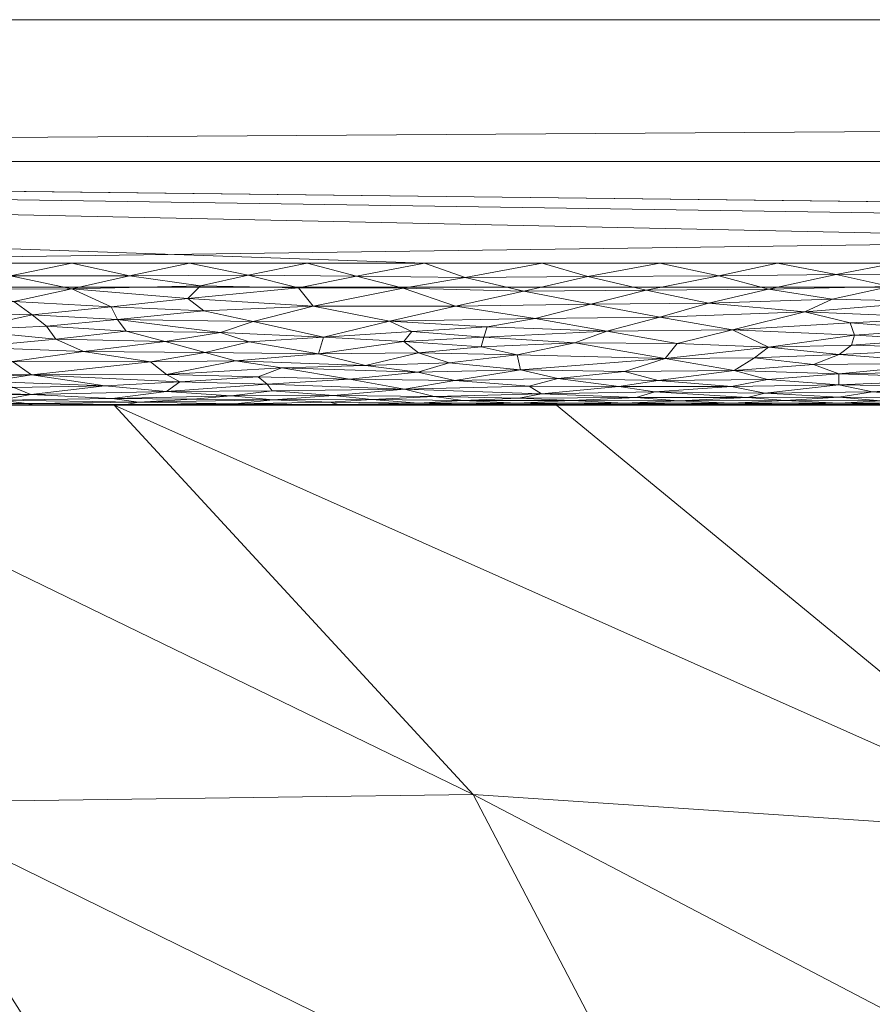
# Model space of a CAD drawing. Header units: millimetres. Extents: x -300 to 300, y 0 to 450.
# Tile 106 of 256: x -244 to -232, y 436 to 450. Entities that reach past the tile are written whole.
import ezdxf

# ---------------------------------------------------------------- set-up
doc = ezdxf.new("R2010")
doc.units = ezdxf.units.MM
doc.layers.add('A-GENM', color=13, linetype='Continuous')

# ---------------------------------------------------------------- blocks, each defined once
blk = doc.blocks.new('MODEL_CCAS0420-1080410R0 - MODEL_CCAS0420-1080410R0-453240-Preview')
at = {"layer": 'A-GENM', "lineweight": 9}
mesh = blk.add_polyface(dxfattribs=at)
corners = [(-296.159, -20, -110), (-295.657, -15.55, -110), (-294.177, -11.323, -110), (-291.793, -7.531, -110), (-288.625, -4.364, -110), (-284.831, -1.981, -110), (-280.602, -0.502, -110), (-276.147, 0, -110), (276.147, 0, -110), (280.596, -0.501, -110), (284.825, -1.978, -110), (288.619, -4.359, -110), (291.788, -7.525, -110), (294.174, -11.316, -110), (295.656, -15.545, -110), (296.159, -20, -110), (296.159, -426.171, -110), (295.658, -430.617, -110), (294.182, -434.842, -110), (291.802, -438.632, -110), (288.638, -441.797, -110), (284.848, -444.179, -110), (280.622, -445.657, -110), (276.171, -446.159, -110), (-276.171, -446.159, -110), (-280.617, -445.658, -110), (-284.842, -444.182, -110), (-288.632, -441.802, -110), (-291.797, -438.638, -110), (-294.179, -434.848, -110), (-295.657, -430.622, -110), (-296.159, -426.171, -110)]
mesh.append_faces([[corners[k] for k in face] for face in [(15, 12, 13, 14)]], dxfattribs={"vtx0": -1})
mesh.append_faces([[corners[k] for k in face] for face in [(16, 8, 15)]], dxfattribs={"vtx0": -1, "vtx1": -1})
mesh.append_faces([[corners[k] for k in face] for face in [(24, 31, 7, 8)]], dxfattribs={"vtx0": -1, "vtx1": -1, "vtx3": -1})
mesh.append_faces([[corners[k] for k in face] for face in [(31, 24, 25, 30), (18, 21, 22, 17), (17, 22, 23, 16)]], dxfattribs={"vtx0": -1, "vtx2": -1})
mesh.append_faces([[corners[k] for k in face] for face in [(0, 3, 4, 5), (0, 5, 6, 7)]], dxfattribs={"vtx0": -1, "vtx3": -1})
mesh.append_faces([[corners[k] for k in face] for face in [(28, 29, 27)]], dxfattribs={"vtx1": -1})
mesh.append_faces([[corners[k] for k in face] for face in [(25, 26, 30), (11, 12, 15, 10), (9, 10, 15, 8), (31, 0, 7)]], dxfattribs={"vtx1": -1, "vtx2": -1})
mesh.append_faces([[corners[k] for k in face] for face in [(23, 24, 8, 16)]], dxfattribs={"vtx1": -1, "vtx2": -1, "vtx3": -1})
mesh.append_faces([[corners[k] for k in face] for face in [(26, 27, 29, 30)]], dxfattribs={"vtx1": -1, "vtx3": -1})
mesh.append_faces([[corners[k] for k in face] for face in [(19, 20, 21, 18)]], dxfattribs={"vtx2": -1})
mesh.append_faces([[corners[k] for k in face] for face in [(0, 1, 2, 3)]], dxfattribs={"vtx3": -1})
mesh = blk.add_polyface(dxfattribs=at)
corners = [(-279.918, -2), (-292.651, -7.27), (-297.929, -20), (-297.929, -224.97), (-297.929, -429.94), (-292.661, -442.661), (-279.94, -447.929), (0, -447.929), (279.94, -447.929), (292.661, -442.661), (297.929, -429.94), (297.929, -224.97), (297.929, -20), (292.651, -7.27), (279.918, -2), (0, -2), (0, -3.5), (13.257, -3.5), (26.515, -3.5), (39.772, -3.5), (53.029, -3.5), (66.287, -3.5), (79.544, -3.5), (92.801, -3.5), (106.059, -3.5), (119.316, -3.5), (132.573, -3.5), (145.831, -3.5), (159.088, -3.5), (172.345, -3.5), (185.603, -3.5), (198.86, -3.5), (212.117, -3.5), (225.375, -3.5), (238.632, -3.5), (251.889, -3.5), (265.147, -3.5), (278.404, -3.5), (291.028, -7.487), (296.497, -19.511), (296.5, -32.769), (296.5, -46.026), (296.5, -59.283), (296.5, -72.541), (296.5, -85.798), (296.5, -99.055), (296.5, -112.313), (296.5, -125.57), (296.5, -138.827), (296.5, -152.085), (296.5, -165.342), (296.5, -178.599), (296.5, -191.857), (296.5, -205.114), (296.5, -218.371), (296.5, -231.629), (296.5, -244.886), (296.5, -258.143), (296.499, -271.401), (296.499, -284.658), (296.499, -297.915), (296.499, -311.173), (296.499, -324.43), (296.499, -337.687), (296.5, -350.945), (296.5, -364.202), (296.5, -377.459), (296.5, -390.717), (296.5, -403.974), (296.5, -417.231), (296.497, -430.489), (291.028, -442.513), (278.404, -446.5), (265.147, -446.5), (251.889, -446.5), (238.632, -446.5), (225.375, -446.5), (212.117, -446.5), (198.86, -446.5), (185.603, -446.5), (172.345, -446.5), (159.088, -446.5), (145.831, -446.5), (132.573, -446.5), (119.316, -446.5), (106.059, -446.5), (92.801, -446.5), (79.544, -446.5), (66.287, -446.5), (53.029, -446.5), (39.772, -446.5), (26.515, -446.5), (13.257, -446.5), (0, -446.5), (-12.926, -446.5), (-25.852, -446.5), (-38.777, -446.5), (-51.703, -446.5), (-64.629, -446.5), (-77.555, -446.5), (-90.48, -446.5), (-103.406, -446.5), (-116.332, -446.5), (-129.258, -446.5), (-142.183, -446.5), (-155.109, -446.5), (-168.035, -446.5), (-180.961, -446.5), (-193.887, -446.5), (-206.812, -446.5), (-219.738, -446.5), (-232.664, -446.5), (-245.59, -446.5), (-258.515, -446.5), (-271.441, -446.5), (-284.356, -445.968), (-294.544, -438.124), (-296.5, -425.35), (-296.5, -412.424), (-296.5, -399.498), (-296.5, -386.572), (-296.5, -373.646), (-296.5, -360.721), (-296.5, -347.795), (-296.499, -334.869), (-296.499, -321.943), (-296.499, -309.018), (-296.499, -296.092), (-296.499, -283.166), (-296.499, -270.24), (-296.5, -257.315), (-296.5, -244.389), (-296.5, -231.463), (-296.5, -218.537), (-296.5, -205.611), (-296.5, -192.686), (-296.5, -179.76), (-296.5, -166.834), (-296.5, -153.908), (-296.5, -140.983), (-296.5, -128.057), (-296.5, -115.131), (-296.5, -102.205), (-296.5, -89.28), (-296.5, -76.354), (-296.5, -63.428), (-296.5, -50.502), (-296.5, -37.576), (-296.5, -24.651), (-294.544, -11.876), (-284.356, -4.032), (-271.441, -3.5), (-258.515, -3.5), (-245.59, -3.5), (-232.664, -3.5), (-219.738, -3.5), (-206.812, -3.5), (-193.887, -3.5), (-180.961, -3.5), (-168.035, -3.5), (-155.109, -3.5), (-142.183, -3.5), (-129.258, -3.5), (-116.332, -3.5), (-103.406, -3.5), (-90.48, -3.5), (-77.555, -3.5), (-64.629, -3.5), (-51.703, -3.5), (-38.777, -3.5), (-25.852, -3.5), (-12.926, -3.5), (-294.538, -438.129), (-294.547, -438.108)]
mesh.append_faces([[corners[k] for k in face] for face in [(116, 172, 173)]])
mesh.append_faces([[corners[k] for k in face] for face in [(118, 4, 117), (6, 115, 5), (115, 6, 114), (7, 104, 6), (1, 150, 0), (151, 0, 150)]], dxfattribs={"vtx0": -1, "vtx1": -1})
mesh.append_faces([[corners[k] for k in face] for face in [(4, 124, 125), (7, 99, 100), (2, 148, 149), (149, 1, 2), (2, 141, 142), (0, 151, 152), (0, 160, 161, 15), (15, 165, 166), (15, 170, 171), (8, 81, 82, 7), (8, 72, 73), (11, 61, 62, 10), (12, 46, 47, 11), (38, 13, 14, 37), (13, 38, 39, 12)]], dxfattribs={"vtx0": -1, "vtx2": -1})
mesh.append_faces([[corners[k] for k in face] for face in [(4, 118, 119, 120), (4, 120, 121, 122), (3, 128, 129, 130), (3, 130, 131, 132), (3, 138, 139, 140), (0, 154, 155, 156), (0, 156, 157, 158), (15, 161, 162, 163), (15, 163, 164, 165), (8, 73, 74, 75), (7, 86, 87, 88), (7, 83, 84, 85), (10, 68, 69, 70), (11, 55, 56, 57), (14, 28, 29, 30), (14, 32, 33, 34), (15, 19, 20, 21), (12, 44, 45, 46), (11, 49, 50, 51), (11, 47, 48, 49), (12, 39, 40, 41)]], dxfattribs={"vtx0": -1, "vtx3": -1})
mesh.append_faces([[corners[k] for k in face] for face in [(123, 124, 4, 122), (127, 128, 3, 126), (113, 114, 6, 112), (111, 112, 6, 110), (109, 110, 6, 108), (107, 108, 6, 106), (96, 97, 7, 95), (105, 106, 6, 104), (103, 104, 7, 102), (101, 102, 7, 100), (98, 99, 7, 97), (94, 95, 7, 93), (135, 136, 3, 134), (137, 138, 3, 136), (133, 134, 3, 132), (145, 146, 2, 144), (147, 148, 2, 146), (143, 144, 2, 142), (149, 150, 1), (153, 154, 0, 152), (159, 160, 0, 158), (169, 170, 15, 168), (167, 168, 15, 166), (78, 79, 8, 77), (80, 81, 8, 79), (76, 77, 8, 75), (91, 92, 7, 90), (89, 90, 7, 88), (85, 86, 7), (82, 83, 7), (67, 68, 10, 66), (65, 66, 10, 64), (60, 61, 11, 59), (58, 59, 11, 57), (63, 64, 10, 62), (54, 55, 11, 53), (26, 27, 15, 25), (31, 32, 14, 30), (16, 17, 15, 171), (18, 19, 15, 17), (24, 25, 15, 23), (22, 23, 15, 21), (34, 35, 14), (52, 53, 11, 51), (36, 37, 14, 35), (42, 43, 12, 41), (43, 44, 12), (92, 93, 7)]], dxfattribs={"vtx1": -1, "vtx2": -1})
mesh.append_faces([[corners[k] for k in face] for face in [(3, 4, 125, 126), (2, 3, 140, 141), (71, 72, 8, 9), (70, 71, 9, 10), (27, 28, 14, 15)]], dxfattribs={"vtx1": -1, "vtx3": -1})
mesh.append_faces([[corners[k] for k in face] for face in [(4, 173, 117), (115, 172, 5)]], dxfattribs={"vtx2": -1})
mesh = blk.add_polyface(dxfattribs=at)
corners = [(246.015, -427.142, -45.919), (254.831, -427.556, -44.99), (242.686, -421.986, -58.013), (227.978, -422.02, -58.009), (231.488, -427.613, -44.788), (239.455, -427.73, -44.512), (227.058, -433.32, -31.332), (237.95, -439.015, -17.866), (235.019, -433.413, -31.089), (242.589, -433.207, -31.566), (256.915, -432.268, -33.83), (256.59, -418.624, -58.018), (250.04, -421.952, -58.018), (261.89, -426.771, -44.695), (246.195, -438.902, -18.113), (250.416, -432.248, -33.845), (251.898, -438.222, -19.718), (235.332, -422.02, -58.009), (257.959, -437.824, -20.673), (245.108, -431.771, -34.961), (224.217, -427.72, -44.549), (249.236, -444.5, -4.893), (229.415, -438.445, -19.242), (243.005, -444.5, -4.914), (254.85, -443.138, -4.907), (260.465, -441.777, -4.92), (236.775, -444.5, -4.936), (230.544, -444.5, -4.958), (260.701, -436.306, -24.282)]
mesh.append_faces([[corners[k] for k in face] for face in [(17, 0, 2), (26, 22, 27), (23, 22, 26)]], dxfattribs={"vtx0": -1, "vtx1": -1})
mesh.append_faces([[corners[k] for k in face] for face in [(0, 1, 2), (3, 4, 5), (6, 7, 8), (8, 9, 4), (1, 0, 10), (12, 1, 13), (8, 14, 9), (15, 10, 0), (14, 16, 9), (17, 5, 0), (4, 9, 5), (18, 19, 16), (8, 4, 20), (8, 7, 14), (14, 7, 21), (22, 7, 6), (22, 23, 7), (0, 5, 15), (19, 15, 5), (14, 24, 16), (19, 18, 15), (15, 28, 10), (5, 9, 19), (16, 19, 9)]], dxfattribs={"vtx0": -1, "vtx1": -1, "vtx2": -1})
mesh.append_faces([[corners[k] for k in face] for face in [(1, 12, 2), (5, 17, 3), (16, 24, 25), (14, 21, 24)]], dxfattribs={"vtx0": -1, "vtx2": -1})
mesh.append_faces([[corners[k] for k in face] for face in [(11, 12, 13), (23, 21, 7)]], dxfattribs={"vtx1": -1, "vtx2": -1})
mesh = blk.add_polyface(dxfattribs=at)
corners = [(212.967, -436.329, -24.293), (219.846, -438.354, -19.495), (210.187, -432.276, -33.853), (213.269, -422.026, -58.012), (216.367, -427.677, -44.673), (224.217, -427.72, -44.549), (217.138, -440.739, -13.888), (227.058, -433.32, -31.332), (220.623, -422.02, -58.009), (231.488, -427.613, -44.788), (209.196, -427.512, -45.086), (200.589, -427.162, -45.937), (229.415, -438.445, -19.242), (219.379, -433.516, -30.898), (223.615, -437.524, -21.436), (227.978, -422.02, -58.009), (205.915, -422.033, -58.014), (235.019, -433.413, -31.089), (230.544, -444.5, -4.958), (211.853, -444.5, -5.023), (209.835, -437.862, -20.69), (203.619, -438.219, -19.866), (203.696, -432.28, -33.863), (198.561, -422.039, -58.017), (205.622, -444.5, -5.045), (218.083, -444.5, -5.001), (224.314, -444.5, -4.98)]
mesh.append_faces([[corners[k] for k in face] for face in [(16, 4, 3)]], dxfattribs={"vtx0": -1, "vtx1": -1})
mesh.append_faces([[corners[k] for k in face] for face in [(0, 1, 2), (3, 4, 5), (6, 1, 0), (5, 4, 7), (8, 5, 9), (10, 11, 2), (12, 13, 14), (13, 7, 4), (7, 17, 5), (16, 10, 4), (4, 10, 13), (1, 13, 2), (12, 7, 13), (12, 14, 18), (19, 20, 21), (22, 2, 11), (13, 10, 2), (20, 0, 22), (22, 0, 2), (6, 0, 20), (25, 6, 20), (1, 6, 26), (13, 1, 14), (18, 14, 1)]], dxfattribs={"vtx0": -1, "vtx1": -1, "vtx2": -1})
mesh.append_faces([[corners[k] for k in face] for face in [(5, 8, 3), (10, 16, 23), (21, 24, 19), (1, 26, 18), (20, 19, 25)]], dxfattribs={"vtx0": -1, "vtx2": -1})
mesh.append_faces([[corners[k] for k in face] for face in [(15, 8, 9), (25, 26, 6)]], dxfattribs={"vtx1": -1, "vtx2": -1})
mesh = blk.add_polyface(dxfattribs=at)
corners = [(266.079, -440.415, -4.934), (272.096, -444.5, -2), (271.694, -439.054, -4.948), (174.468, -444.5, -5.059), (169.305, -444.5, -2), (175.351, -444.5, -2), (283.819, -442.863, -2), (277.308, -437.692, -4.962), (278.142, -444.5, -2), (250.934, -444.5, -2), (254.85, -443.138, -4.907), (249.236, -444.5, -4.893), (235.817, -444.5, -2), (230.544, -444.5, -4.958), (229.771, -444.5, -2), (243.005, -444.5, -4.914), (247.91, -444.5, -2), (282.922, -436.331, -4.976), (187.444, -444.5, -2), (193.161, -444.5, -5.065), (186.93, -444.5, -5.063), (181.398, -444.5, -2), (260.004, -444.5, -2), (253.957, -444.5, -2), (241.864, -444.5, -2), (236.775, -444.5, -4.936), (266.05, -444.5, -2), (218.083, -444.5, -5.001), (223.724, -444.5, -2), (224.314, -444.5, -4.98), (211.853, -444.5, -5.023), (217.677, -444.5, -2), (199.538, -444.5, -2), (205.584, -444.5, -2), (205.622, -444.5, -5.045), (199.392, -444.5, -5.066), (180.699, -444.5, -5.061), (193.491, -444.5, -2), (163.258, -444.5, -2), (168.237, -444.5, -5.058), (162.006, -444.5, -5.056), (260.465, -441.777, -4.92), (289.496, -441.227, -2), (275.119, -444.5, -2), (211.631, -444.5, -2), (263.027, -444.5, -2)]
mesh.append_faces([[corners[k] for k in face] for face in [(0, 1, 2), (6, 7, 8), (12, 13, 14), (7, 6, 17), (22, 10, 23), (27, 28, 29), (21, 36, 5), (41, 26, 0), (42, 17, 6), (3, 5, 36), (10, 22, 41), (2, 8, 7)]], dxfattribs={"vtx0": -1, "vtx1": -1})
mesh.append_faces([[corners[k] for k in face] for face in [(3, 4, 5), (9, 10, 11), (18, 19, 20, 21), (0, 26, 1), (2, 1, 43), (21, 20, 36), (44, 30, 34, 33), (4, 3, 39), (2, 43, 8)]], dxfattribs={"vtx0": -1, "vtx2": -1})
mesh.append_faces([[corners[k] for k in face] for face in [(41, 22, 45, 26)]], dxfattribs={"vtx0": -1, "vtx3": -1})
mesh.append_faces([[corners[k] for k in face] for face in [(9, 23, 10), (13, 29, 14), (28, 14, 29), (44, 31, 30), (18, 37, 19)]], dxfattribs={"vtx1": -1, "vtx2": -1})
mesh.append_faces([[corners[k] for k in face] for face in [(11, 15, 16, 9), (24, 16, 15, 25), (25, 13, 12, 24), (27, 30, 31, 28), (32, 33, 34, 35), (37, 32, 35, 19), (38, 4, 39, 40)]], dxfattribs={"vtx1": -1, "vtx3": -1})
mesh = blk.add_polyface(dxfattribs=at)
corners = [(232.794, -444.612, -1.34), (231.218, -444.592, -1.399), (232.324, -444.688, -1.154), (231.48, -445.959, -0.081), (233.277, -445.814, -0.128), (231.259, -445.729, -0.162), (232.038, -444.506, -1.839), (230.735, -444.505, -1.854), (231.278, -444.527, -1.674), (231.282, -444.5, -2), (232.794, -444.5, -2), (233.55, -444.506, -1.839), (232.577, -445.484, -0.283), (233.787, -445.315, -0.393), (232.616, -445.343, -0.373), (233.788, -446.132, -0.038), (232.889, -445.99, -0.072), (232.072, -446.168, -0.031), (233.661, -446.5), (232.832, -446.339, -0.008), (232.003, -446.5), (233.837, -444.669, -1.195), (231.43, -445.565, -0.239), (232.635, -445.656, -0.194), (231.225, -445.092, -0.579), (230.994, -445.297, -0.405), (232.79, -445.211, -0.472), (233.151, -445.069, -0.602), (232.796, -444.784, -0.973), (230.738, -444.869, -0.842), (232.798, -444.941, -0.747), (230.815, -444.668, -1.197), (231.282, -444.761, -1.012), (233.552, -444.562, -1.507), (232.201, -444.559, -1.518), (231.127, -444.554, -1.537), (233.803, -444.859, -0.857), (232.79, -444.527, -1.673), (230.346, -446.14, -0.036), (231.175, -446.333, -0.008), (231.5, -445.422, -0.321), (231.011, -444.974, -0.706)]
mesh.append_faces([[corners[k] for k in face] for face in [(9, 6, 10), (18, 19, 20)]], dxfattribs={"vtx0": -1, "vtx1": -1})
mesh.append_faces([[corners[k] for k in face] for face in [(0, 1, 2), (3, 4, 5), (6, 7, 8), (11, 10, 6), (12, 13, 14), (15, 16, 17), (21, 0, 2), (12, 22, 23), (24, 25, 26), (24, 26, 27), (28, 29, 30), (2, 31, 32), (31, 2, 1), (0, 33, 34), (1, 34, 35), (28, 2, 32), (2, 28, 21), (29, 28, 32), (36, 28, 30), (9, 7, 6), (37, 6, 8), (6, 37, 11), (8, 35, 34), (37, 34, 33), (17, 3, 38), (16, 4, 3), (19, 15, 17), (39, 20, 19), (39, 19, 17), (24, 27, 30), (8, 34, 37), (0, 34, 1), (14, 13, 26), (26, 25, 14), (40, 14, 25), (24, 30, 41), (30, 29, 41), (23, 5, 4), (40, 22, 12), (5, 23, 22), (14, 40, 12), (17, 16, 3)]], dxfattribs={"vtx0": -1, "vtx1": -1, "vtx2": -1})
mesh = blk.add_polyface(dxfattribs=at)
corners = [(235.317, -445.739, -0.158), (233.277, -445.814, -0.128), (234.632, -445.936, -0.087), (235.242, -445.154, -0.522), (233.787, -445.315, -0.393), (235.073, -445.368, -0.355), (233.55, -444.506, -1.839), (232.79, -444.527, -1.673), (234.303, -444.527, -1.674), (233.552, -444.562, -1.507), (234.489, -446.322, -0.009), (235.51, -446.117, -0.041), (233.788, -446.132, -0.038), (233.803, -444.859, -0.857), (234.308, -444.761, -1.013), (232.796, -444.784, -0.973), (233.837, -444.669, -1.195), (235.341, -444.846, -0.876), (235.653, -444.607, -1.353), (234.083, -444.606, -1.356), (235.388, -444.687, -1.156), (235.818, -444.971, -0.71), (234.271, -444.987, -0.692), (232.798, -444.941, -0.747), (232.794, -444.612, -1.34), (235.063, -444.506, -1.839), (234.306, -444.5, -2), (235.816, -444.527, -1.674), (235.057, -444.559, -1.519), (235.817, -444.5, -2), (232.794, -444.5, -2), (234.296, -445.558, -0.242), (232.832, -446.339, -0.008), (235.318, -446.5), (233.661, -446.5), (236.065, -445.541, -0.251), (232.577, -445.484, -0.283), (232.635, -445.656, -0.194), (232.889, -445.99, -0.072), (233.151, -445.069, -0.602), (233.983, -445.167, -0.51), (232.79, -445.211, -0.472)]
mesh.append_faces([[corners[k] for k in face] for face in [(26, 25, 29), (33, 10, 34)]], dxfattribs={"vtx0": -1, "vtx1": -1})
mesh.append_faces([[corners[k] for k in face] for face in [(0, 1, 2), (3, 4, 5), (6, 7, 8), (7, 9, 8), (10, 11, 12), (13, 14, 15), (14, 16, 15), (14, 13, 17), (18, 19, 20), (21, 22, 3), (22, 21, 17), (22, 13, 23), (20, 16, 14), (24, 19, 9), (25, 6, 8), (25, 26, 6), (8, 27, 25), (28, 27, 8), (19, 24, 16), (9, 19, 28), (9, 28, 8), (11, 2, 12), (1, 0, 31), (12, 32, 10), (10, 32, 34), (31, 35, 5), (4, 31, 5), (31, 36, 37), (2, 1, 38), (13, 22, 17), (23, 39, 22), (4, 3, 40), (22, 39, 40), (40, 39, 41), (40, 41, 4), (22, 40, 3), (31, 4, 36), (20, 19, 16), (28, 19, 18), (31, 37, 1), (2, 38, 12)]], dxfattribs={"vtx0": -1, "vtx1": -1, "vtx2": -1})
mesh.append_faces([[corners[k] for k in face] for face in [(26, 30, 6)]], dxfattribs={"vtx1": -1, "vtx2": -1})
mesh = blk.add_polyface(dxfattribs=at)
corners = [(235.653, -444.607, -1.353), (235.388, -444.687, -1.156), (236.983, -444.657, -1.222), (236.559, -444.562, -1.507), (235.816, -444.527, -1.674), (235.057, -444.559, -1.519), (237.305, -444.599, -1.377), (236.577, -444.507, -1.839), (235.063, -444.506, -1.839), (237.329, -444.527, -1.672), (238.092, -444.563, -1.503), (237.233, -446.105, -0.044), (235.51, -446.117, -0.041), (236.333, -446.309, -0.01), (234.489, -446.322, -0.009), (235.317, -445.739, -0.158), (236.288, -445.92, -0.092), (237.075, -445.719, -0.166), (238.063, -446.298, -0.012), (235.894, -444.761, -1.012), (236.757, -444.875, -0.835), (237.16, -444.768, -1), (236.518, -445.378, -0.349), (236.065, -445.541, -0.251), (237.797, -445.457, -0.299), (237.28, -444.996, -0.681), (235.242, -445.154, -0.522), (237.327, -445.206, -0.476), (234.296, -445.558, -0.242), (234.308, -444.761, -1.013), (235.341, -444.846, -0.876), (237.329, -444.5, -2), (235.817, -444.5, -2), (238.097, -444.507, -1.837), (235.318, -446.5), (236.975, -446.5), (234.632, -445.936, -0.087), (238.195, -445.892, -0.101), (235.073, -445.368, -0.355), (237.753, -445.6, -0.221), (235.818, -444.971, -0.71), (237.835, -445.322, -0.387)]
mesh.append_faces([[corners[k] for k in face] for face in [(0, 1, 2), (3, 4, 5), (6, 0, 2), (4, 7, 8), (9, 3, 10), (11, 12, 13), (14, 13, 12), (15, 16, 17), (18, 11, 13), (4, 3, 9), (19, 20, 21), (22, 23, 24), (25, 26, 27), (15, 23, 28), (23, 15, 17), (19, 29, 30), (19, 2, 1), (31, 7, 33), (4, 9, 7), (7, 32, 8), (3, 6, 10), (3, 5, 0), (14, 34, 13), (35, 18, 13), (16, 12, 11), (12, 16, 36), (37, 16, 11), (16, 37, 17), (23, 22, 38), (23, 17, 39), (15, 36, 16), (26, 38, 22), (20, 30, 40), (30, 20, 19), (25, 20, 40), (26, 25, 40), (0, 6, 3), (26, 22, 27), (22, 41, 27), (23, 39, 24), (2, 19, 21), (29, 19, 1)]], dxfattribs={"vtx0": -1, "vtx1": -1, "vtx2": -1})
mesh.append_faces([[corners[k] for k in face] for face in [(7, 31, 32), (13, 34, 35)]], dxfattribs={"vtx0": -1, "vtx2": -1})
mesh = blk.add_polyface(dxfattribs=at)
corners = [(238.84, -444.5, -2), (238.097, -444.507, -1.837), (239.847, -444.508, -1.823), (238.915, -444.722, -1.084), (237.16, -444.768, -1), (238.206, -444.847, -0.874), (238.729, -444.965, -0.717), (237.28, -444.996, -0.681), (238.286, -445.095, -0.576), (237.329, -444.5, -2), (240.202, -445.895, -0.1), (239.126, -445.68, -0.183), (238.195, -445.892, -0.101), (236.757, -444.875, -0.835), (238.092, -444.563, -1.503), (237.305, -444.599, -1.377), (238.499, -444.621, -1.314), (236.983, -444.657, -1.222), (236.577, -444.507, -1.839), (237.329, -444.527, -1.672), (239.377, -444.578, -1.446), (238.719, -444.526, -1.68), (238.717, -445.237, -0.451), (239.466, -445.059, -0.613), (238.063, -446.298, -0.012), (236.975, -446.5), (238.632, -446.5), (238.933, -446.147, -0.035), (237.233, -446.105, -0.044), (237.075, -445.719, -0.166), (238.81, -445.536, -0.254), (237.753, -445.6, -0.221), (240.057, -445.455, -0.3), (238.923, -445.393, -0.339), (240.127, -445.22, -0.465), (239.591, -446.314, -0.01), (237.327, -445.206, -0.476), (239.69, -444.866, -0.847), (237.835, -445.322, -0.387), (239.916, -444.636, -1.275), (236.518, -445.378, -0.349), (237.797, -445.457, -0.299)]
mesh.append_faces([[corners[k] for k in face] for face in [(0, 1, 2), (3, 4, 5), (6, 7, 8), (10, 11, 12), (7, 6, 5), (4, 13, 5), (14, 15, 16), (3, 17, 4), (18, 19, 1), (20, 14, 16), (14, 20, 21), (19, 21, 1), (1, 21, 2), (22, 23, 8), (14, 21, 19), (27, 12, 28), (12, 27, 10), (12, 11, 29), (30, 31, 11), (32, 33, 30), (34, 22, 33), (27, 24, 35), (35, 24, 26), (28, 24, 27), (13, 7, 5), (8, 7, 36), (6, 37, 5), (3, 16, 17), (37, 3, 5), (23, 6, 8), (22, 8, 36), (36, 38, 22), (38, 33, 22), (39, 20, 16), (16, 3, 39), (16, 15, 17), (38, 40, 41), (33, 38, 41), (30, 33, 41), (31, 30, 41), (11, 31, 29)]], dxfattribs={"vtx0": -1, "vtx1": -1, "vtx2": -1})
mesh.append_faces([[corners[k] for k in face] for face in [(24, 25, 26)]], dxfattribs={"vtx0": -1, "vtx2": -1})
mesh.append_faces([[corners[k] for k in face] for face in [(0, 9, 1)]], dxfattribs={"vtx1": -1, "vtx2": -1})
mesh = blk.add_polyface(dxfattribs=at)
corners = [(241.507, -445.522, -0.262), (241.102, -445.389, -0.341), (240.057, -445.455, -0.3), (239.591, -446.314, -0.01), (238.632, -446.5), (240.289, -446.5), (239.968, -444.54, -1.602), (239.377, -444.578, -1.446), (240.765, -444.575, -1.457), (241.048, -445.676, -0.185), (239.126, -445.68, -0.183), (240.202, -445.895, -0.1), (239.466, -445.059, -0.613), (238.717, -445.237, -0.451), (240.127, -445.22, -0.465), (241.968, -446, -0.069), (240.41, -446.15, -0.034), (242.267, -444.931, -0.76), (240.978, -444.898, -0.803), (240.643, -445.022, -0.652), (238.729, -444.965, -0.717), (239.69, -444.866, -0.847), (241.357, -444.628, -1.297), (239.916, -444.636, -1.275), (241.3, -444.519, -1.726), (239.847, -444.508, -1.823), (238.719, -444.526, -1.68), (242.268, -444.691, -1.148), (240.781, -444.698, -1.133), (240.851, -444.793, -0.959), (241.108, -444.504, -1.879), (241.118, -446.331, -0.008), (241.788, -446.177, -0.029), (241.743, -445.826, -0.124), (241.946, -446.5), (238.933, -446.147, -0.035), (238.915, -444.722, -1.084), (241.298, -445.121, -0.551), (241.726, -445.241, -0.449), (242.081, -444.825, -0.907), (240.352, -444.5, -2), (241.864, -444.5, -2), (238.84, -444.5, -2), (238.923, -445.393, -0.339), (238.81, -445.536, -0.254)]
mesh.append_faces([[corners[k] for k in face] for face in [(34, 31, 5), (40, 30, 41)]], dxfattribs={"vtx0": -1, "vtx1": -1})
mesh.append_faces([[corners[k] for k in face] for face in [(0, 1, 2), (6, 7, 8), (9, 10, 11), (12, 13, 14), (15, 11, 16), (17, 18, 19), (20, 19, 21), (22, 8, 23), (24, 25, 6), (6, 26, 7), (27, 28, 29), (6, 8, 24), (30, 25, 24), (25, 26, 6), (31, 32, 16), (15, 33, 11), (2, 10, 9), (31, 3, 5), (3, 31, 16), (35, 3, 16), (35, 16, 11), (23, 28, 22), (36, 21, 29), (37, 14, 38), (20, 12, 19), (21, 18, 29), (18, 39, 29), (19, 18, 21), (7, 23, 8), (28, 36, 29), (36, 28, 23), (25, 30, 40), (37, 12, 14), (2, 9, 0), (11, 33, 9), (14, 2, 1), (14, 1, 38), (37, 19, 12), (43, 2, 14), (2, 44, 10)]], dxfattribs={"vtx0": -1, "vtx1": -1, "vtx2": -1})
mesh.append_faces([[corners[k] for k in face] for face in [(3, 4, 5)]], dxfattribs={"vtx0": -1, "vtx2": -1})
mesh.append_faces([[corners[k] for k in face] for face in [(40, 42, 25)]], dxfattribs={"vtx1": -1, "vtx2": -1})
mesh = blk.add_polyface(dxfattribs=at)
corners = [(241.864, -444.5, -2), (241.108, -444.504, -1.879), (242.831, -444.508, -1.825), (241.3, -444.519, -1.726), (242.664, -444.539, -1.608), (243.604, -446.136, -0.037), (241.968, -446, -0.069), (241.788, -446.177, -0.029), (241.726, -445.241, -0.449), (241.102, -445.389, -0.341), (242.286, -445.393, -0.339), (240.41, -446.15, -0.034), (244.172, -444.924, -0.768), (243.137, -444.769, -0.999), (242.081, -444.825, -0.907), (244.237, -444.523, -1.699), (243.049, -445.883, -0.104), (241.743, -445.826, -0.124), (242.958, -445.704, -0.173), (242.836, -445.539, -0.253), (241.507, -445.522, -0.262), (241.048, -445.676, -0.185), (242.267, -444.931, -0.76), (240.643, -445.022, -0.652), (241.298, -445.121, -0.551), (241.118, -446.331, -0.008), (241.946, -446.5), (242.791, -446.321, -0.009), (243.604, -446.5), (241.896, -444.584, -1.427), (240.765, -444.575, -1.457), (242.268, -444.691, -1.148), (243.032, -444.592, -1.399), (241.357, -444.628, -1.297), (242.494, -445.11, -0.562), (240.781, -444.698, -1.133), (240.978, -444.898, -0.803), (240.851, -444.793, -0.959), (244.18, -444.648, -1.244), (243.375, -444.5, -2), (243.44, -445.256, -0.437), (243.828, -445.43, -0.315), (243.958, -445.609, -0.217), (244.16, -445.771, -0.145)]
mesh.append_faces([[corners[k] for k in face] for face in [(0, 1, 2), (3, 4, 2), (5, 6, 7), (8, 9, 10), (7, 6, 11), (12, 13, 14), (15, 2, 4), (6, 16, 17), (18, 19, 20), (21, 18, 20), (22, 23, 24), (25, 26, 27), (29, 4, 30), (31, 32, 33), (34, 12, 22), (35, 31, 33), (14, 36, 22), (29, 30, 33), (3, 30, 4), (37, 14, 31), (13, 38, 31), (32, 31, 38), (8, 40, 34), (25, 27, 7), (5, 7, 27), (41, 40, 10), (19, 41, 10), (19, 10, 20), (42, 19, 18), (9, 20, 10), (16, 43, 18), (17, 18, 21), (16, 6, 5), (18, 17, 16), (10, 40, 8), (24, 8, 34), (33, 32, 29), (4, 29, 32), (22, 24, 34), (2, 1, 3), (12, 14, 22), (31, 14, 13)]], dxfattribs={"vtx0": -1, "vtx1": -1, "vtx2": -1})
mesh.append_faces([[corners[k] for k in face] for face in [(27, 26, 28)]], dxfattribs={"vtx0": -1, "vtx2": -1})
mesh.append_faces([[corners[k] for k in face] for face in [(39, 0, 2)]], dxfattribs={"vtx1": -1, "vtx2": -1})
mesh = blk.add_polyface(dxfattribs=at)
corners = [(244.616, -444.571, -1.47), (245.895, -444.533, -1.638), (244.237, -444.523, -1.699), (245.755, -445.97, -0.077), (245.451, -445.804, -0.132), (244.418, -445.96, -0.08), (243.032, -444.592, -1.399), (244.18, -444.648, -1.244), (245.346, -444.686, -1.159), (246.014, -444.624, -1.306), (243.604, -446.136, -0.037), (242.791, -446.321, -0.009), (244.467, -446.318, -0.01), (245.292, -446.131, -0.038), (244.131, -444.505, -1.865), (245.42, -444.508, -1.822), (244.887, -444.5, -2), (242.831, -444.508, -1.825), (242.664, -444.539, -1.608), (244.418, -444.745, -1.041), (245.698, -444.769, -0.998), (244.172, -444.924, -0.768), (244.438, -445.114, -0.559), (246.109, -444.964, -0.719), (243.049, -445.883, -0.104), (243.958, -445.609, -0.217), (243.828, -445.43, -0.315), (242.836, -445.539, -0.253), (246.337, -445.156, -0.519), (245.033, -445.313, -0.394), (242.494, -445.11, -0.562), (243.44, -445.256, -0.437), (243.604, -446.5), (245.261, -446.5), (246.089, -446.328, -0.009), (244.16, -445.771, -0.145), (245.132, -445.553, -0.245), (244.771, -444.833, -0.896), (243.375, -444.5, -2), (245.952, -444.86, -0.856), (242.958, -445.704, -0.173), (243.137, -444.769, -0.999)]
mesh.append_faces([[corners[k] for k in face] for face in [(38, 14, 16)]], dxfattribs={"vtx0": -1, "vtx1": -1})
mesh.append_faces([[corners[k] for k in face] for face in [(0, 1, 2), (3, 4, 5), (6, 7, 0), (8, 9, 7), (10, 11, 12), (3, 5, 13), (14, 15, 16), (14, 17, 2), (18, 6, 0), (2, 1, 15), (18, 0, 2), (0, 7, 9), (19, 20, 8), (21, 22, 23), (24, 10, 5), (25, 26, 27), (28, 22, 29), (30, 31, 22), (32, 12, 11), (34, 12, 33), (13, 10, 12), (13, 12, 34), (13, 5, 10), (35, 4, 36), (35, 24, 5), (20, 19, 37), (39, 37, 21), (21, 30, 22), (26, 29, 31), (36, 25, 35), (17, 14, 38), (15, 14, 2), (29, 22, 31), (36, 29, 26), (25, 40, 35), (26, 25, 36), (5, 4, 35), (19, 7, 41), (7, 19, 8), (37, 41, 21), (41, 37, 19), (39, 21, 23)]], dxfattribs={"vtx0": -1, "vtx1": -1, "vtx2": -1})
mesh.append_faces([[corners[k] for k in face] for face in [(12, 32, 33)]], dxfattribs={"vtx0": -1, "vtx2": -1})
mesh = blk.add_polyface(dxfattribs=at)
corners = [(-279.94, -449.928, -2.07), (-278.055, -448.043, -56.035), (-276.171, -446.159, -110), (276.171, -446.159, -110), (278.055, -448.043, -56.035), (279.94, -449.928, -2.07), (0, -449.928, -2.07)]
mesh.append_faces([[corners[k] for k in face] for face in [(6, 1, 2, 3)]], dxfattribs={"vtx0": -1, "vtx3": -1})
mesh.append_faces([[corners[k] for k in face] for face in [(3, 4, 6)]], dxfattribs={"vtx1": -1, "vtx2": -1})
mesh.append_faces([[corners[k] for k in face] for face in [(4, 5, 6), (6, 0, 1)]], dxfattribs={"vtx2": -1})
mesh = blk.add_polyface(dxfattribs=at)
corners = [(-279.94, -449.928, -2.07), (0, -449.928, -2.07), (279.94, -449.928, -2.07), (279.94, -449.368, -0.611), (279.94, -447.929), (0, -447.929), (-279.94, -447.929), (-279.94, -449.368, -0.611), (146.089, -449.928, -2.07), (139.97, -447.929), (209.955, -447.929), (246.477, -447.929), (73.044, -449.928, -2.07), (213.014, -449.928, -2.07), (69.985, -447.929), (246.477, -449.928, -2.07), (-146.089, -447.929), (-139.97, -449.928, -2.07), (-209.955, -449.928, -2.07), (-246.477, -449.928, -2.07), (-73.044, -447.929), (-213.014, -447.929), (-69.985, -449.928, -2.07), (-246.477, -447.929), (36.522, -449.928, -2.07), (34.992, -447.929), (52.489, -447.929), (-34.992, -449.928, -2.07), (-36.522, -447.929), (-18.261, -447.929), (263.208, -447.929), (109.567, -449.928, -2.07), (104.977, -447.929), (122.474, -447.929), (-263.208, -449.928, -2.07), (-104.977, -449.928, -2.07), (-109.566, -447.929), (-91.305, -447.929), (174.962, -447.929), (179.551, -449.928, -2.07), (162.82, -449.928, -2.07), (-179.551, -447.929), (-174.962, -449.928, -2.07), (-192.459, -449.928, -2.07), (127.828, -449.928, -2.07), (18.261, -449.928, -2.07), (17.496, -447.929), (229.746, -449.928, -2.07), (228.216, -447.929), (-229.746, -447.929), (-228.216, -449.928, -2.07), (-54.783, -447.929), (-52.489, -449.928, -2.07), (87.481, -447.929), (91.305, -449.928, -2.07), (-127.828, -447.929), (-122.474, -449.928, -2.07), (196.283, -449.928, -2.07), (192.459, -447.929), (-157.466, -449.928, -2.07), (-162.82, -447.929), (54.783, -449.928, -2.07), (-17.496, -449.928, -2.07), (263.208, -449.928, -2.07), (-263.208, -447.929), (-87.481, -449.928, -2.07), (157.466, -447.929), (-196.283, -447.929)]
mesh.append_faces([[corners[k] for k in face] for face in [(44, 33, 31), (45, 46, 1), (49, 50, 21), (51, 52, 28), (53, 54, 32), (55, 56, 36), (57, 58, 39), (59, 60, 42)]], dxfattribs={"vtx0": -1, "vtx1": -1})
mesh.append_faces([[corners[k] for k in face] for face in [(34, 64, 7), (30, 63, 3)]], dxfattribs={"vtx0": -1, "vtx1": -1, "vtx2": -1})
mesh.append_faces([[corners[k] for k in face] for face in [(5, 62, 1, 46), (42, 60, 41, 43), (19, 23, 64, 34), (32, 54, 31, 33), (18, 67, 21, 50), (28, 52, 27, 29), (39, 58, 38, 40), (36, 56, 35, 37), (62, 5, 29, 27), (67, 18, 43, 41), (37, 35, 65), (40, 38, 66)]], dxfattribs={"vtx0": -1, "vtx2": -1})
mesh.append_faces([[corners[k] for k in face] for face in [(2, 3, 63)]], dxfattribs={"vtx1": -1})
mesh.append_faces([[corners[k] for k in face] for face in [(25, 46, 45, 24), (9, 33, 44, 8), (48, 10, 13, 47), (11, 48, 47, 15), (66, 9, 8, 40), (19, 50, 49, 23), (20, 37, 65, 22), (26, 25, 24, 61), (14, 26, 61, 12), (22, 52, 51, 20), (30, 11, 15, 63), (12, 54, 53, 14), (17, 56, 55, 16), (10, 58, 57, 13), (16, 60, 59, 17)]], dxfattribs={"vtx1": -1, "vtx3": -1})
mesh.append_faces([[corners[k] for k in face] for face in [(3, 4, 30), (64, 6, 7), (7, 0, 34)]], dxfattribs={"vtx2": -1})

msp = doc.modelspace()

# ---------------------------------------------------------------- block references
at = {"layer": 'A-GENM', "lineweight": 9, "rotation": 180}
msp.add_blockref('MODEL_CCAS0420-1080410R0 - MODEL_CCAS0420-1080410R0-453240-Preview', (0, 0, 850), dxfattribs=at)

doc.saveas('drawing.dxf')
